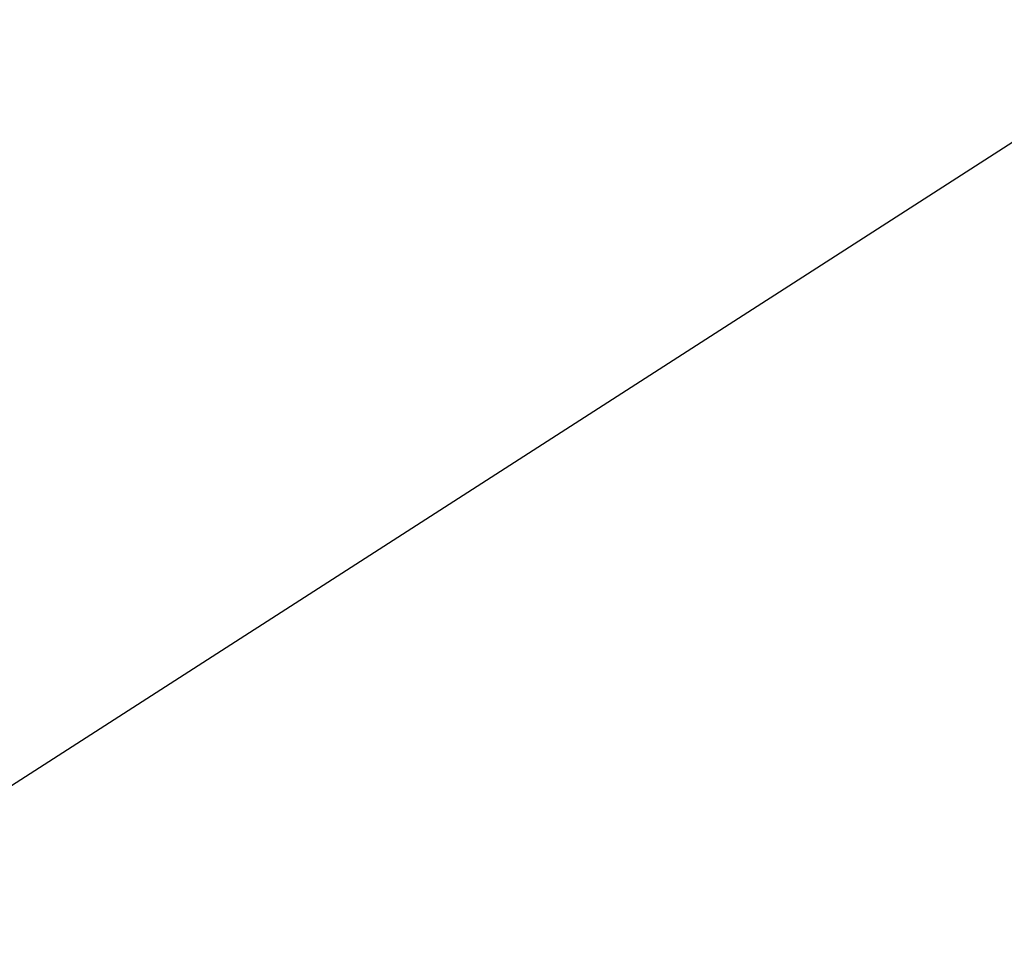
# Model space of a CAD drawing. Extents: x 0 to 363660, y 0 to 4201329.
# Tile 187 of 256: x 360273.892 to 360274.08, y 4200440.366 to 4200440.544. Entities that reach past the tile are written whole.
import ezdxf

# ---------------------------------------------------------------- set-up
doc = ezdxf.new("R2010")
doc.units = 0
doc.header["$LTSCALE"] = 0.5
doc.header["$MEASUREMENT"] = 0
doc.linetypes.add('CONTI', pattern=[0])
doc.layers.add('GORIZDEFAULT', color=32, linetype='CONTI')

# ---------------------------------------------------------------- blocks, each defined once
blk = doc.blocks.new('gergrgrre')
at = {"layer": 'GORIZDEFAULT', "color": 32}
blk.add_polyline3d([(360273.71463, 4200440.28463, 542.5), (360274.78, 4200440.97, 542.5), (360276.3, 4200441.95, 542.5), (360277.71, 4200442.86, 542.5), (360278.91, 4200443.64, 542.5), (360281.88, 4200445.83, 542.5), (360282.01, 4200445.98, 542.5), (360282.16, 4200446.19, 542.5), (360282.38, 4200446.48, 542.5), (360282.67, 4200446.92, 542.5), (360283.06, 4200447.53, 542.5), (360283.57, 4200448.36, 542.5), (360284.23, 4200449.45, 542.5), (360285.04, 4200450.83, 542.5), (360285.99, 4200452.45, 542.5), (360287.04, 4200454.27, 542.5), (360288.15, 4200456.24, 542.5), (360289.29, 4200458.3, 542.5), (360290.42, 4200460.4, 542.5), (360291.51, 4200462.49, 542.5), (360292.52, 4200464.52, 542.5), (360293.46, 4200466.48, 542.5), (360294.29, 4200468.34, 542.5), (360295.02, 4200470.1, 542.5)], dxfattribs=at)
blk.add_polyline3d([(360273.71463, 4200440.28463, 542.5), (360274.78, 4200440.97, 542.5), (360276.3, 4200441.95, 542.5), (360277.71, 4200442.86, 542.5), (360278.91, 4200443.64, 542.5), (360281.88, 4200445.83, 542.5), (360282.01, 4200445.98, 542.5), (360282.16, 4200446.19, 542.5), (360282.38, 4200446.48, 542.5), (360282.67, 4200446.92, 542.5), (360283.06, 4200447.53, 542.5), (360283.57, 4200448.36, 542.5), (360284.23, 4200449.45, 542.5), (360285.04, 4200450.83, 542.5), (360285.99, 4200452.45, 542.5), (360287.04, 4200454.27, 542.5), (360288.15, 4200456.24, 542.5), (360289.29, 4200458.3, 542.5), (360290.42, 4200460.4, 542.5), (360291.51, 4200462.49, 542.5), (360292.52, 4200464.52, 542.5), (360293.46, 4200466.48, 542.5), (360294.29, 4200468.34, 542.5), (360295.02, 4200470.1, 542.5)], dxfattribs=at)
blk.add_polyline3d([(360273.71463, 4200440.28463, 542.5), (360274.78, 4200440.97, 542.5), (360276.3, 4200441.95, 542.5), (360277.71, 4200442.86, 542.5), (360278.91, 4200443.64, 542.5), (360281.88, 4200445.83, 542.5), (360282.01, 4200445.98, 542.5), (360282.16, 4200446.19, 542.5), (360282.38, 4200446.48, 542.5), (360282.67, 4200446.92, 542.5), (360283.06, 4200447.53, 542.5), (360283.57, 4200448.36, 542.5), (360284.23, 4200449.45, 542.5), (360285.04, 4200450.83, 542.5), (360285.99, 4200452.45, 542.5), (360287.04, 4200454.27, 542.5), (360288.15, 4200456.24, 542.5), (360289.29, 4200458.3, 542.5), (360290.42, 4200460.4, 542.5), (360291.51, 4200462.49, 542.5), (360292.52, 4200464.52, 542.5), (360293.46, 4200466.48, 542.5), (360294.29, 4200468.34, 542.5), (360295.02, 4200470.1, 542.5)], dxfattribs=at)
blk.add_polyline3d([(360273.71463, 4200440.28463, 542.5), (360274.78, 4200440.97, 542.5), (360276.3, 4200441.95, 542.5), (360277.71, 4200442.86, 542.5), (360278.91, 4200443.64, 542.5), (360281.88, 4200445.83, 542.5), (360282.01, 4200445.98, 542.5), (360282.16, 4200446.19, 542.5), (360282.38, 4200446.48, 542.5), (360282.67, 4200446.92, 542.5), (360283.06, 4200447.53, 542.5), (360283.57, 4200448.36, 542.5), (360284.23, 4200449.45, 542.5), (360285.04, 4200450.83, 542.5), (360285.99, 4200452.45, 542.5), (360287.04, 4200454.27, 542.5), (360288.15, 4200456.24, 542.5), (360289.29, 4200458.3, 542.5), (360290.42, 4200460.4, 542.5), (360291.51, 4200462.49, 542.5), (360292.52, 4200464.52, 542.5), (360293.46, 4200466.48, 542.5), (360294.29, 4200468.34, 542.5), (360295.02, 4200470.1, 542.5)], dxfattribs=at)
blk.add_polyline3d([(360273.71463, 4200440.28463, 542.5), (360274.78, 4200440.97, 542.5), (360276.3, 4200441.95, 542.5), (360277.71, 4200442.86, 542.5), (360278.91, 4200443.64, 542.5), (360281.88, 4200445.83, 542.5), (360282.01, 4200445.98, 542.5), (360282.16, 4200446.19, 542.5), (360282.38, 4200446.48, 542.5), (360282.67, 4200446.92, 542.5), (360283.06, 4200447.53, 542.5), (360283.57, 4200448.36, 542.5), (360284.23, 4200449.45, 542.5), (360285.04, 4200450.83, 542.5), (360285.99, 4200452.45, 542.5), (360287.04, 4200454.27, 542.5), (360288.15, 4200456.24, 542.5), (360289.29, 4200458.3, 542.5), (360290.42, 4200460.4, 542.5), (360291.51, 4200462.49, 542.5), (360292.52, 4200464.52, 542.5), (360293.46, 4200466.48, 542.5), (360294.29, 4200468.34, 542.5), (360295.02, 4200470.1, 542.5)], dxfattribs=at)
blk.add_polyline3d([(360273.71463, 4200440.28463, 542.5), (360274.78, 4200440.97, 542.5), (360276.3, 4200441.95, 542.5), (360277.71, 4200442.86, 542.5), (360278.91, 4200443.64, 542.5), (360281.88, 4200445.83, 542.5), (360282.01, 4200445.98, 542.5), (360282.16, 4200446.19, 542.5), (360282.38, 4200446.48, 542.5), (360282.67, 4200446.92, 542.5), (360283.06, 4200447.53, 542.5), (360283.57, 4200448.36, 542.5), (360284.23, 4200449.45, 542.5), (360285.04, 4200450.83, 542.5), (360285.99, 4200452.45, 542.5), (360287.04, 4200454.27, 542.5), (360288.15, 4200456.24, 542.5), (360289.29, 4200458.3, 542.5), (360290.42, 4200460.4, 542.5), (360291.51, 4200462.49, 542.5), (360292.52, 4200464.52, 542.5), (360293.46, 4200466.48, 542.5), (360294.29, 4200468.34, 542.5), (360295.02, 4200470.1, 542.5)], dxfattribs=at)
blk.add_polyline3d([(360273.71463, 4200440.28463, 542.5), (360274.78, 4200440.97, 542.5), (360276.3, 4200441.95, 542.5), (360277.71, 4200442.86, 542.5), (360278.91, 4200443.64, 542.5), (360281.88, 4200445.83, 542.5), (360282.01, 4200445.98, 542.5), (360282.16, 4200446.19, 542.5), (360282.38, 4200446.48, 542.5), (360282.67, 4200446.92, 542.5), (360283.06, 4200447.53, 542.5), (360283.57, 4200448.36, 542.5), (360284.23, 4200449.45, 542.5), (360285.04, 4200450.83, 542.5), (360285.99, 4200452.45, 542.5), (360287.04, 4200454.27, 542.5), (360288.15, 4200456.24, 542.5), (360289.29, 4200458.3, 542.5), (360290.42, 4200460.4, 542.5), (360291.51, 4200462.49, 542.5), (360292.52, 4200464.52, 542.5), (360293.46, 4200466.48, 542.5), (360294.29, 4200468.34, 542.5), (360295.02, 4200470.1, 542.5)], dxfattribs=at)
blk.add_polyline3d([(360273.71463, 4200440.28463, 542.5), (360274.78, 4200440.97, 542.5), (360276.3, 4200441.95, 542.5), (360277.71, 4200442.86, 542.5), (360278.91, 4200443.64, 542.5), (360281.88, 4200445.83, 542.5), (360282.01, 4200445.98, 542.5), (360282.16, 4200446.19, 542.5), (360282.38, 4200446.48, 542.5), (360282.67, 4200446.92, 542.5), (360283.06, 4200447.53, 542.5), (360283.57, 4200448.36, 542.5), (360284.23, 4200449.45, 542.5), (360285.04, 4200450.83, 542.5), (360285.99, 4200452.45, 542.5), (360287.04, 4200454.27, 542.5), (360288.15, 4200456.24, 542.5), (360289.29, 4200458.3, 542.5), (360290.42, 4200460.4, 542.5), (360291.51, 4200462.49, 542.5), (360292.52, 4200464.52, 542.5), (360293.46, 4200466.48, 542.5), (360294.29, 4200468.34, 542.5), (360295.02, 4200470.1, 542.5)], dxfattribs=at)
blk.add_polyline3d([(360273.71463, 4200440.28463, 542.5), (360274.78, 4200440.97, 542.5), (360276.3, 4200441.95, 542.5), (360277.71, 4200442.86, 542.5), (360278.91, 4200443.64, 542.5), (360281.88, 4200445.83, 542.5), (360282.01, 4200445.98, 542.5), (360282.16, 4200446.19, 542.5), (360282.38, 4200446.48, 542.5), (360282.67, 4200446.92, 542.5), (360283.06, 4200447.53, 542.5), (360283.57, 4200448.36, 542.5), (360284.23, 4200449.45, 542.5), (360285.04, 4200450.83, 542.5), (360285.99, 4200452.45, 542.5), (360287.04, 4200454.27, 542.5), (360288.15, 4200456.24, 542.5), (360289.29, 4200458.3, 542.5), (360290.42, 4200460.4, 542.5), (360291.51, 4200462.49, 542.5), (360292.52, 4200464.52, 542.5), (360293.46, 4200466.48, 542.5), (360294.29, 4200468.34, 542.5), (360295.02, 4200470.1, 542.5)], dxfattribs=at)
blk.add_polyline3d([(360273.71463, 4200440.28463, 542.5), (360274.78, 4200440.97, 542.5), (360276.3, 4200441.95, 542.5), (360277.71, 4200442.86, 542.5), (360278.91, 4200443.64, 542.5), (360281.88, 4200445.83, 542.5), (360282.01, 4200445.98, 542.5), (360282.16, 4200446.19, 542.5), (360282.38, 4200446.48, 542.5), (360282.67, 4200446.92, 542.5), (360283.06, 4200447.53, 542.5), (360283.57, 4200448.36, 542.5), (360284.23, 4200449.45, 542.5), (360285.04, 4200450.83, 542.5), (360285.99, 4200452.45, 542.5), (360287.04, 4200454.27, 542.5), (360288.15, 4200456.24, 542.5), (360289.29, 4200458.3, 542.5), (360290.42, 4200460.4, 542.5), (360291.51, 4200462.49, 542.5), (360292.52, 4200464.52, 542.5), (360293.46, 4200466.48, 542.5), (360294.29, 4200468.34, 542.5), (360295.02, 4200470.1, 542.5)], dxfattribs=at)
blk.add_polyline3d([(360273.71463, 4200440.28463, 542.5), (360274.78, 4200440.97, 542.5), (360276.3, 4200441.95, 542.5), (360277.71, 4200442.86, 542.5), (360278.91, 4200443.64, 542.5), (360281.88, 4200445.83, 542.5), (360282.01, 4200445.98, 542.5), (360282.16, 4200446.19, 542.5), (360282.38, 4200446.48, 542.5), (360282.67, 4200446.92, 542.5), (360283.06, 4200447.53, 542.5), (360283.57, 4200448.36, 542.5), (360284.23, 4200449.45, 542.5), (360285.04, 4200450.83, 542.5), (360285.99, 4200452.45, 542.5), (360287.04, 4200454.27, 542.5), (360288.15, 4200456.24, 542.5), (360289.29, 4200458.3, 542.5), (360290.42, 4200460.4, 542.5), (360291.51, 4200462.49, 542.5), (360292.52, 4200464.52, 542.5), (360293.46, 4200466.48, 542.5), (360294.29, 4200468.34, 542.5), (360295.02, 4200470.1, 542.5)], dxfattribs=at)
blk.add_polyline3d([(360273.71463, 4200440.28463, 542.5), (360274.78, 4200440.97, 542.5), (360276.3, 4200441.95, 542.5), (360277.71, 4200442.86, 542.5), (360278.91, 4200443.64, 542.5), (360281.88, 4200445.83, 542.5), (360282.01, 4200445.98, 542.5), (360282.16, 4200446.19, 542.5), (360282.38, 4200446.48, 542.5), (360282.67, 4200446.92, 542.5), (360283.06, 4200447.53, 542.5), (360283.57, 4200448.36, 542.5), (360284.23, 4200449.45, 542.5), (360285.04, 4200450.83, 542.5), (360285.99, 4200452.45, 542.5), (360287.04, 4200454.27, 542.5), (360288.15, 4200456.24, 542.5), (360289.29, 4200458.3, 542.5), (360290.42, 4200460.4, 542.5), (360291.51, 4200462.49, 542.5), (360292.52, 4200464.52, 542.5), (360293.46, 4200466.48, 542.5), (360294.29, 4200468.34, 542.5), (360295.02, 4200470.1, 542.5)], dxfattribs=at)
blk.add_polyline3d([(360273.71463, 4200440.28463, 542.5), (360274.78, 4200440.97, 542.5), (360276.3, 4200441.95, 542.5), (360277.71, 4200442.86, 542.5), (360278.91, 4200443.64, 542.5), (360281.88, 4200445.83, 542.5), (360282.01, 4200445.98, 542.5), (360282.16, 4200446.19, 542.5), (360282.38, 4200446.48, 542.5), (360282.67, 4200446.92, 542.5), (360283.06, 4200447.53, 542.5), (360283.57, 4200448.36, 542.5), (360284.23, 4200449.45, 542.5), (360285.04, 4200450.83, 542.5), (360285.99, 4200452.45, 542.5), (360287.04, 4200454.27, 542.5), (360288.15, 4200456.24, 542.5), (360289.29, 4200458.3, 542.5), (360290.42, 4200460.4, 542.5), (360291.51, 4200462.49, 542.5), (360292.52, 4200464.52, 542.5), (360293.46, 4200466.48, 542.5), (360294.29, 4200468.34, 542.5), (360295.02, 4200470.1, 542.5)], dxfattribs=at)
blk.add_polyline3d([(360273.71463, 4200440.28463, 542.5), (360274.78, 4200440.97, 542.5), (360276.3, 4200441.95, 542.5), (360277.71, 4200442.86, 542.5), (360278.91, 4200443.64, 542.5), (360281.88, 4200445.83, 542.5), (360282.01, 4200445.98, 542.5), (360282.16, 4200446.19, 542.5), (360282.38, 4200446.48, 542.5), (360282.67, 4200446.92, 542.5), (360283.06, 4200447.53, 542.5), (360283.57, 4200448.36, 542.5), (360284.23, 4200449.45, 542.5), (360285.04, 4200450.83, 542.5), (360285.99, 4200452.45, 542.5), (360287.04, 4200454.27, 542.5), (360288.15, 4200456.24, 542.5), (360289.29, 4200458.3, 542.5), (360290.42, 4200460.4, 542.5), (360291.51, 4200462.49, 542.5), (360292.52, 4200464.52, 542.5), (360293.46, 4200466.48, 542.5), (360294.29, 4200468.34, 542.5), (360295.02, 4200470.1, 542.5)], dxfattribs=at)
blk.add_polyline3d([(360273.71463, 4200440.28463, 542.5), (360274.78, 4200440.97, 542.5), (360276.3, 4200441.95, 542.5), (360277.71, 4200442.86, 542.5), (360278.91, 4200443.64, 542.5), (360281.88, 4200445.83, 542.5), (360282.01, 4200445.98, 542.5), (360282.16, 4200446.19, 542.5), (360282.38, 4200446.48, 542.5), (360282.67, 4200446.92, 542.5), (360283.06, 4200447.53, 542.5), (360283.57, 4200448.36, 542.5), (360284.23, 4200449.45, 542.5), (360285.04, 4200450.83, 542.5), (360285.99, 4200452.45, 542.5), (360287.04, 4200454.27, 542.5), (360288.15, 4200456.24, 542.5), (360289.29, 4200458.3, 542.5), (360290.42, 4200460.4, 542.5), (360291.51, 4200462.49, 542.5), (360292.52, 4200464.52, 542.5), (360293.46, 4200466.48, 542.5), (360294.29, 4200468.34, 542.5), (360295.02, 4200470.1, 542.5)], dxfattribs=at)
blk.add_polyline3d([(360273.71463, 4200440.28463, 542.5), (360274.78, 4200440.97, 542.5), (360276.3, 4200441.95, 542.5), (360277.71, 4200442.86, 542.5), (360278.91, 4200443.64, 542.5), (360281.88, 4200445.83, 542.5), (360282.01, 4200445.98, 542.5), (360282.16, 4200446.19, 542.5), (360282.38, 4200446.48, 542.5), (360282.67, 4200446.92, 542.5), (360283.06, 4200447.53, 542.5), (360283.57, 4200448.36, 542.5), (360284.23, 4200449.45, 542.5), (360285.04, 4200450.83, 542.5), (360285.99, 4200452.45, 542.5), (360287.04, 4200454.27, 542.5), (360288.15, 4200456.24, 542.5), (360289.29, 4200458.3, 542.5), (360290.42, 4200460.4, 542.5), (360291.51, 4200462.49, 542.5), (360292.52, 4200464.52, 542.5), (360293.46, 4200466.48, 542.5), (360294.29, 4200468.34, 542.5), (360295.02, 4200470.1, 542.5)], dxfattribs=at)
blk.add_polyline3d([(360273.71463, 4200440.28463, 542.5), (360274.78, 4200440.97, 542.5), (360276.3, 4200441.95, 542.5), (360277.71, 4200442.86, 542.5), (360278.91, 4200443.64, 542.5), (360281.88, 4200445.83, 542.5), (360282.01, 4200445.98, 542.5), (360282.16, 4200446.19, 542.5), (360282.38, 4200446.48, 542.5), (360282.67, 4200446.92, 542.5), (360283.06, 4200447.53, 542.5), (360283.57, 4200448.36, 542.5), (360284.23, 4200449.45, 542.5), (360285.04, 4200450.83, 542.5), (360285.99, 4200452.45, 542.5), (360287.04, 4200454.27, 542.5), (360288.15, 4200456.24, 542.5), (360289.29, 4200458.3, 542.5), (360290.42, 4200460.4, 542.5), (360291.51, 4200462.49, 542.5), (360292.52, 4200464.52, 542.5), (360293.46, 4200466.48, 542.5), (360294.29, 4200468.34, 542.5), (360295.02, 4200470.1, 542.5)], dxfattribs=at)
blk.add_polyline3d([(360273.71463, 4200440.28463, 542.5), (360274.78, 4200440.97, 542.5), (360276.3, 4200441.95, 542.5), (360277.71, 4200442.86, 542.5), (360278.91, 4200443.64, 542.5), (360281.88, 4200445.83, 542.5), (360282.01, 4200445.98, 542.5), (360282.16, 4200446.19, 542.5), (360282.38, 4200446.48, 542.5), (360282.67, 4200446.92, 542.5), (360283.06, 4200447.53, 542.5), (360283.57, 4200448.36, 542.5), (360284.23, 4200449.45, 542.5), (360285.04, 4200450.83, 542.5), (360285.99, 4200452.45, 542.5), (360287.04, 4200454.27, 542.5), (360288.15, 4200456.24, 542.5), (360289.29, 4200458.3, 542.5), (360290.42, 4200460.4, 542.5), (360291.51, 4200462.49, 542.5), (360292.52, 4200464.52, 542.5), (360293.46, 4200466.48, 542.5), (360294.29, 4200468.34, 542.5), (360295.02, 4200470.1, 542.5)], dxfattribs=at)
blk.add_polyline3d([(360273.71463, 4200440.28463, 542.5), (360274.78, 4200440.97, 542.5), (360276.3, 4200441.95, 542.5), (360277.71, 4200442.86, 542.5), (360278.91, 4200443.64, 542.5), (360281.88, 4200445.83, 542.5), (360282.01, 4200445.98, 542.5), (360282.16, 4200446.19, 542.5), (360282.38, 4200446.48, 542.5), (360282.67, 4200446.92, 542.5), (360283.06, 4200447.53, 542.5), (360283.57, 4200448.36, 542.5), (360284.23, 4200449.45, 542.5), (360285.04, 4200450.83, 542.5), (360285.99, 4200452.45, 542.5), (360287.04, 4200454.27, 542.5), (360288.15, 4200456.24, 542.5), (360289.29, 4200458.3, 542.5), (360290.42, 4200460.4, 542.5), (360291.51, 4200462.49, 542.5), (360292.52, 4200464.52, 542.5), (360293.46, 4200466.48, 542.5), (360294.29, 4200468.34, 542.5), (360295.02, 4200470.1, 542.5)], dxfattribs=at)
blk.add_polyline3d([(360273.71463, 4200440.28463, 542.5), (360274.78, 4200440.97, 542.5), (360276.3, 4200441.95, 542.5), (360277.71, 4200442.86, 542.5), (360278.91, 4200443.64, 542.5), (360281.88, 4200445.83, 542.5), (360282.01, 4200445.98, 542.5), (360282.16, 4200446.19, 542.5), (360282.38, 4200446.48, 542.5), (360282.67, 4200446.92, 542.5), (360283.06, 4200447.53, 542.5), (360283.57, 4200448.36, 542.5), (360284.23, 4200449.45, 542.5), (360285.04, 4200450.83, 542.5), (360285.99, 4200452.45, 542.5), (360287.04, 4200454.27, 542.5), (360288.15, 4200456.24, 542.5), (360289.29, 4200458.3, 542.5), (360290.42, 4200460.4, 542.5), (360291.51, 4200462.49, 542.5), (360292.52, 4200464.52, 542.5), (360293.46, 4200466.48, 542.5), (360294.29, 4200468.34, 542.5), (360295.02, 4200470.1, 542.5)], dxfattribs=at)
blk.add_polyline3d([(360273.71463, 4200440.28463, 542.5), (360274.78, 4200440.97, 542.5), (360276.3, 4200441.95, 542.5), (360277.71, 4200442.86, 542.5), (360278.91, 4200443.64, 542.5), (360281.88, 4200445.83, 542.5), (360282.01, 4200445.98, 542.5), (360282.16, 4200446.19, 542.5), (360282.38, 4200446.48, 542.5), (360282.67, 4200446.92, 542.5), (360283.06, 4200447.53, 542.5), (360283.57, 4200448.36, 542.5), (360284.23, 4200449.45, 542.5), (360285.04, 4200450.83, 542.5), (360285.99, 4200452.45, 542.5), (360287.04, 4200454.27, 542.5), (360288.15, 4200456.24, 542.5), (360289.29, 4200458.3, 542.5), (360290.42, 4200460.4, 542.5), (360291.51, 4200462.49, 542.5), (360292.52, 4200464.52, 542.5), (360293.46, 4200466.48, 542.5), (360294.29, 4200468.34, 542.5), (360295.02, 4200470.1, 542.5)], dxfattribs=at)
blk.add_polyline3d([(360273.71463, 4200440.28463, 542.5), (360274.78, 4200440.97, 542.5), (360276.3, 4200441.95, 542.5), (360277.71, 4200442.86, 542.5), (360278.91, 4200443.64, 542.5), (360281.88, 4200445.83, 542.5), (360282.01, 4200445.98, 542.5), (360282.16, 4200446.19, 542.5), (360282.38, 4200446.48, 542.5), (360282.67, 4200446.92, 542.5), (360283.06, 4200447.53, 542.5), (360283.57, 4200448.36, 542.5), (360284.23, 4200449.45, 542.5), (360285.04, 4200450.83, 542.5), (360285.99, 4200452.45, 542.5), (360287.04, 4200454.27, 542.5), (360288.15, 4200456.24, 542.5), (360289.29, 4200458.3, 542.5), (360290.42, 4200460.4, 542.5), (360291.51, 4200462.49, 542.5), (360292.52, 4200464.52, 542.5), (360293.46, 4200466.48, 542.5), (360294.29, 4200468.34, 542.5), (360295.02, 4200470.1, 542.5)], dxfattribs=at)
blk.add_polyline3d([(360273.71463, 4200440.28463, 542.5), (360274.78, 4200440.97, 542.5), (360276.3, 4200441.95, 542.5), (360277.71, 4200442.86, 542.5), (360278.91, 4200443.64, 542.5), (360281.88, 4200445.83, 542.5), (360282.01, 4200445.98, 542.5), (360282.16, 4200446.19, 542.5), (360282.38, 4200446.48, 542.5), (360282.67, 4200446.92, 542.5), (360283.06, 4200447.53, 542.5), (360283.57, 4200448.36, 542.5), (360284.23, 4200449.45, 542.5), (360285.04, 4200450.83, 542.5), (360285.99, 4200452.45, 542.5), (360287.04, 4200454.27, 542.5), (360288.15, 4200456.24, 542.5), (360289.29, 4200458.3, 542.5), (360290.42, 4200460.4, 542.5), (360291.51, 4200462.49, 542.5), (360292.52, 4200464.52, 542.5), (360293.46, 4200466.48, 542.5), (360294.29, 4200468.34, 542.5), (360295.02, 4200470.1, 542.5)], dxfattribs=at)
blk.add_polyline3d([(360273.71463, 4200440.28463, 542.5), (360274.78, 4200440.97, 542.5), (360276.3, 4200441.95, 542.5), (360277.71, 4200442.86, 542.5), (360278.91, 4200443.64, 542.5), (360281.88, 4200445.83, 542.5), (360282.01, 4200445.98, 542.5), (360282.16, 4200446.19, 542.5), (360282.38, 4200446.48, 542.5), (360282.67, 4200446.92, 542.5), (360283.06, 4200447.53, 542.5), (360283.57, 4200448.36, 542.5), (360284.23, 4200449.45, 542.5), (360285.04, 4200450.83, 542.5), (360285.99, 4200452.45, 542.5), (360287.04, 4200454.27, 542.5), (360288.15, 4200456.24, 542.5), (360289.29, 4200458.3, 542.5), (360290.42, 4200460.4, 542.5), (360291.51, 4200462.49, 542.5), (360292.52, 4200464.52, 542.5), (360293.46, 4200466.48, 542.5), (360294.29, 4200468.34, 542.5), (360295.02, 4200470.1, 542.5)], dxfattribs=at)
blk.add_polyline3d([(360273.71463, 4200440.28463, 542.5), (360274.78, 4200440.97, 542.5), (360276.3, 4200441.95, 542.5), (360277.71, 4200442.86, 542.5), (360278.91, 4200443.64, 542.5), (360281.88, 4200445.83, 542.5), (360282.01, 4200445.98, 542.5), (360282.16, 4200446.19, 542.5), (360282.38, 4200446.48, 542.5), (360282.67, 4200446.92, 542.5), (360283.06, 4200447.53, 542.5), (360283.57, 4200448.36, 542.5), (360284.23, 4200449.45, 542.5), (360285.04, 4200450.83, 542.5), (360285.99, 4200452.45, 542.5), (360287.04, 4200454.27, 542.5), (360288.15, 4200456.24, 542.5), (360289.29, 4200458.3, 542.5), (360290.42, 4200460.4, 542.5), (360291.51, 4200462.49, 542.5), (360292.52, 4200464.52, 542.5), (360293.46, 4200466.48, 542.5), (360294.29, 4200468.34, 542.5), (360295.02, 4200470.1, 542.5)], dxfattribs=at)
blk.add_polyline3d([(360273.71463, 4200440.28463, 542.5), (360274.78, 4200440.97, 542.5), (360276.3, 4200441.95, 542.5), (360277.71, 4200442.86, 542.5), (360278.91, 4200443.64, 542.5), (360281.88, 4200445.83, 542.5), (360282.01, 4200445.98, 542.5), (360282.16, 4200446.19, 542.5), (360282.38, 4200446.48, 542.5), (360282.67, 4200446.92, 542.5), (360283.06, 4200447.53, 542.5), (360283.57, 4200448.36, 542.5), (360284.23, 4200449.45, 542.5), (360285.04, 4200450.83, 542.5), (360285.99, 4200452.45, 542.5), (360287.04, 4200454.27, 542.5), (360288.15, 4200456.24, 542.5), (360289.29, 4200458.3, 542.5), (360290.42, 4200460.4, 542.5), (360291.51, 4200462.49, 542.5), (360292.52, 4200464.52, 542.5), (360293.46, 4200466.48, 542.5), (360294.29, 4200468.34, 542.5), (360295.02, 4200470.1, 542.5)], dxfattribs=at)
blk.add_polyline3d([(360273.71463, 4200440.28463, 542.5), (360274.78, 4200440.97, 542.5), (360276.3, 4200441.95, 542.5), (360277.71, 4200442.86, 542.5), (360278.91, 4200443.64, 542.5), (360281.88, 4200445.83, 542.5), (360282.01, 4200445.98, 542.5), (360282.16, 4200446.19, 542.5), (360282.38, 4200446.48, 542.5), (360282.67, 4200446.92, 542.5), (360283.06, 4200447.53, 542.5), (360283.57, 4200448.36, 542.5), (360284.23, 4200449.45, 542.5), (360285.04, 4200450.83, 542.5), (360285.99, 4200452.45, 542.5), (360287.04, 4200454.27, 542.5), (360288.15, 4200456.24, 542.5), (360289.29, 4200458.3, 542.5), (360290.42, 4200460.4, 542.5), (360291.51, 4200462.49, 542.5), (360292.52, 4200464.52, 542.5), (360293.46, 4200466.48, 542.5), (360294.29, 4200468.34, 542.5), (360295.02, 4200470.1, 542.5)], dxfattribs=at)
blk.add_polyline3d([(360273.71463, 4200440.28463, 542.5), (360274.78, 4200440.97, 542.5), (360276.3, 4200441.95, 542.5), (360277.71, 4200442.86, 542.5), (360278.91, 4200443.64, 542.5), (360281.88, 4200445.83, 542.5), (360282.01, 4200445.98, 542.5), (360282.16, 4200446.19, 542.5), (360282.38, 4200446.48, 542.5), (360282.67, 4200446.92, 542.5), (360283.06, 4200447.53, 542.5), (360283.57, 4200448.36, 542.5), (360284.23, 4200449.45, 542.5), (360285.04, 4200450.83, 542.5), (360285.99, 4200452.45, 542.5), (360287.04, 4200454.27, 542.5), (360288.15, 4200456.24, 542.5), (360289.29, 4200458.3, 542.5), (360290.42, 4200460.4, 542.5), (360291.51, 4200462.49, 542.5), (360292.52, 4200464.52, 542.5), (360293.46, 4200466.48, 542.5), (360294.29, 4200468.34, 542.5), (360295.02, 4200470.1, 542.5)], dxfattribs=at)
blk.add_polyline3d([(360273.71463, 4200440.28463, 542.5), (360274.78, 4200440.97, 542.5), (360276.3, 4200441.95, 542.5), (360277.71, 4200442.86, 542.5), (360278.91, 4200443.64, 542.5), (360281.88, 4200445.83, 542.5), (360282.01, 4200445.98, 542.5), (360282.16, 4200446.19, 542.5), (360282.38, 4200446.48, 542.5), (360282.67, 4200446.92, 542.5), (360283.06, 4200447.53, 542.5), (360283.57, 4200448.36, 542.5), (360284.23, 4200449.45, 542.5), (360285.04, 4200450.83, 542.5), (360285.99, 4200452.45, 542.5), (360287.04, 4200454.27, 542.5), (360288.15, 4200456.24, 542.5), (360289.29, 4200458.3, 542.5), (360290.42, 4200460.4, 542.5), (360291.51, 4200462.49, 542.5), (360292.52, 4200464.52, 542.5), (360293.46, 4200466.48, 542.5), (360294.29, 4200468.34, 542.5), (360295.02, 4200470.1, 542.5)], dxfattribs=at)
blk.add_polyline3d([(360273.71463, 4200440.28463, 542.5), (360274.78, 4200440.97, 542.5), (360276.3, 4200441.95, 542.5), (360277.71, 4200442.86, 542.5), (360278.91, 4200443.64, 542.5), (360281.88, 4200445.83, 542.5), (360282.01, 4200445.98, 542.5), (360282.16, 4200446.19, 542.5), (360282.38, 4200446.48, 542.5), (360282.67, 4200446.92, 542.5), (360283.06, 4200447.53, 542.5), (360283.57, 4200448.36, 542.5), (360284.23, 4200449.45, 542.5), (360285.04, 4200450.83, 542.5), (360285.99, 4200452.45, 542.5), (360287.04, 4200454.27, 542.5), (360288.15, 4200456.24, 542.5), (360289.29, 4200458.3, 542.5), (360290.42, 4200460.4, 542.5), (360291.51, 4200462.49, 542.5), (360292.52, 4200464.52, 542.5), (360293.46, 4200466.48, 542.5), (360294.29, 4200468.34, 542.5), (360295.02, 4200470.1, 542.5)], dxfattribs=at)
blk.add_polyline3d([(360273.71463, 4200440.28463, 542.5), (360274.78, 4200440.97, 542.5), (360276.3, 4200441.95, 542.5), (360277.71, 4200442.86, 542.5), (360278.91, 4200443.64, 542.5), (360281.88, 4200445.83, 542.5), (360282.01, 4200445.98, 542.5), (360282.16, 4200446.19, 542.5), (360282.38, 4200446.48, 542.5), (360282.67, 4200446.92, 542.5), (360283.06, 4200447.53, 542.5), (360283.57, 4200448.36, 542.5), (360284.23, 4200449.45, 542.5), (360285.04, 4200450.83, 542.5), (360285.99, 4200452.45, 542.5), (360287.04, 4200454.27, 542.5), (360288.15, 4200456.24, 542.5), (360289.29, 4200458.3, 542.5), (360290.42, 4200460.4, 542.5), (360291.51, 4200462.49, 542.5), (360292.52, 4200464.52, 542.5), (360293.46, 4200466.48, 542.5), (360294.29, 4200468.34, 542.5), (360295.02, 4200470.1, 542.5)], dxfattribs=at)
blk.add_polyline3d([(360273.71463, 4200440.28463, 542.5), (360274.78, 4200440.97, 542.5), (360276.3, 4200441.95, 542.5), (360277.71, 4200442.86, 542.5), (360278.91, 4200443.64, 542.5), (360281.88, 4200445.83, 542.5), (360282.01, 4200445.98, 542.5), (360282.16, 4200446.19, 542.5), (360282.38, 4200446.48, 542.5), (360282.67, 4200446.92, 542.5), (360283.06, 4200447.53, 542.5), (360283.57, 4200448.36, 542.5), (360284.23, 4200449.45, 542.5), (360285.04, 4200450.83, 542.5), (360285.99, 4200452.45, 542.5), (360287.04, 4200454.27, 542.5), (360288.15, 4200456.24, 542.5), (360289.29, 4200458.3, 542.5), (360290.42, 4200460.4, 542.5), (360291.51, 4200462.49, 542.5), (360292.52, 4200464.52, 542.5), (360293.46, 4200466.48, 542.5), (360294.29, 4200468.34, 542.5), (360295.02, 4200470.1, 542.5)], dxfattribs=at)
blk.add_polyline3d([(360273.71463, 4200440.28463, 542.5), (360274.78, 4200440.97, 542.5), (360276.3, 4200441.95, 542.5), (360277.71, 4200442.86, 542.5), (360278.91, 4200443.64, 542.5), (360281.88, 4200445.83, 542.5), (360282.01, 4200445.98, 542.5), (360282.16, 4200446.19, 542.5), (360282.38, 4200446.48, 542.5), (360282.67, 4200446.92, 542.5), (360283.06, 4200447.53, 542.5), (360283.57, 4200448.36, 542.5), (360284.23, 4200449.45, 542.5), (360285.04, 4200450.83, 542.5), (360285.99, 4200452.45, 542.5), (360287.04, 4200454.27, 542.5), (360288.15, 4200456.24, 542.5), (360289.29, 4200458.3, 542.5), (360290.42, 4200460.4, 542.5), (360291.51, 4200462.49, 542.5), (360292.52, 4200464.52, 542.5), (360293.46, 4200466.48, 542.5), (360294.29, 4200468.34, 542.5), (360295.02, 4200470.1, 542.5)], dxfattribs=at)
blk.add_polyline3d([(360273.71463, 4200440.28463, 542.5), (360274.78, 4200440.97, 542.5), (360276.3, 4200441.95, 542.5), (360277.71, 4200442.86, 542.5), (360278.91, 4200443.64, 542.5), (360281.88, 4200445.83, 542.5), (360282.01, 4200445.98, 542.5), (360282.16, 4200446.19, 542.5), (360282.38, 4200446.48, 542.5), (360282.67, 4200446.92, 542.5), (360283.06, 4200447.53, 542.5), (360283.57, 4200448.36, 542.5), (360284.23, 4200449.45, 542.5), (360285.04, 4200450.83, 542.5), (360285.99, 4200452.45, 542.5), (360287.04, 4200454.27, 542.5), (360288.15, 4200456.24, 542.5), (360289.29, 4200458.3, 542.5), (360290.42, 4200460.4, 542.5), (360291.51, 4200462.49, 542.5), (360292.52, 4200464.52, 542.5), (360293.46, 4200466.48, 542.5), (360294.29, 4200468.34, 542.5), (360295.02, 4200470.1, 542.5)], dxfattribs=at)
blk.add_polyline3d([(360273.71463, 4200440.28463, 542.5), (360274.78, 4200440.97, 542.5), (360276.3, 4200441.95, 542.5), (360277.71, 4200442.86, 542.5), (360278.91, 4200443.64, 542.5), (360281.88, 4200445.83, 542.5), (360282.01, 4200445.98, 542.5), (360282.16, 4200446.19, 542.5), (360282.38, 4200446.48, 542.5), (360282.67, 4200446.92, 542.5), (360283.06, 4200447.53, 542.5), (360283.57, 4200448.36, 542.5), (360284.23, 4200449.45, 542.5), (360285.04, 4200450.83, 542.5), (360285.99, 4200452.45, 542.5), (360287.04, 4200454.27, 542.5), (360288.15, 4200456.24, 542.5), (360289.29, 4200458.3, 542.5), (360290.42, 4200460.4, 542.5), (360291.51, 4200462.49, 542.5), (360292.52, 4200464.52, 542.5), (360293.46, 4200466.48, 542.5), (360294.29, 4200468.34, 542.5), (360295.02, 4200470.1, 542.5)], dxfattribs=at)
blk.add_polyline3d([(360273.71463, 4200440.28463, 542.5), (360274.78, 4200440.97, 542.5), (360276.3, 4200441.95, 542.5), (360277.71, 4200442.86, 542.5), (360278.91, 4200443.64, 542.5), (360281.88, 4200445.83, 542.5), (360282.01, 4200445.98, 542.5), (360282.16, 4200446.19, 542.5), (360282.38, 4200446.48, 542.5), (360282.67, 4200446.92, 542.5), (360283.06, 4200447.53, 542.5), (360283.57, 4200448.36, 542.5), (360284.23, 4200449.45, 542.5), (360285.04, 4200450.83, 542.5), (360285.99, 4200452.45, 542.5), (360287.04, 4200454.27, 542.5), (360288.15, 4200456.24, 542.5), (360289.29, 4200458.3, 542.5), (360290.42, 4200460.4, 542.5), (360291.51, 4200462.49, 542.5), (360292.52, 4200464.52, 542.5), (360293.46, 4200466.48, 542.5), (360294.29, 4200468.34, 542.5), (360295.02, 4200470.1, 542.5)], dxfattribs=at)
blk.add_polyline3d([(360273.71463, 4200440.28463, 542.5), (360274.78, 4200440.97, 542.5), (360276.3, 4200441.95, 542.5), (360277.71, 4200442.86, 542.5), (360278.91, 4200443.64, 542.5), (360281.88, 4200445.83, 542.5), (360282.01, 4200445.98, 542.5), (360282.16, 4200446.19, 542.5), (360282.38, 4200446.48, 542.5), (360282.67, 4200446.92, 542.5), (360283.06, 4200447.53, 542.5), (360283.57, 4200448.36, 542.5), (360284.23, 4200449.45, 542.5), (360285.04, 4200450.83, 542.5), (360285.99, 4200452.45, 542.5), (360287.04, 4200454.27, 542.5), (360288.15, 4200456.24, 542.5), (360289.29, 4200458.3, 542.5), (360290.42, 4200460.4, 542.5), (360291.51, 4200462.49, 542.5), (360292.52, 4200464.52, 542.5), (360293.46, 4200466.48, 542.5), (360294.29, 4200468.34, 542.5), (360295.02, 4200470.1, 542.5)], dxfattribs=at)
blk.add_polyline3d([(360273.71463, 4200440.28463, 542.5), (360274.78, 4200440.97, 542.5), (360276.3, 4200441.95, 542.5), (360277.71, 4200442.86, 542.5), (360278.91, 4200443.64, 542.5), (360281.88, 4200445.83, 542.5), (360282.01, 4200445.98, 542.5), (360282.16, 4200446.19, 542.5), (360282.38, 4200446.48, 542.5), (360282.67, 4200446.92, 542.5), (360283.06, 4200447.53, 542.5), (360283.57, 4200448.36, 542.5), (360284.23, 4200449.45, 542.5), (360285.04, 4200450.83, 542.5), (360285.99, 4200452.45, 542.5), (360287.04, 4200454.27, 542.5), (360288.15, 4200456.24, 542.5), (360289.29, 4200458.3, 542.5), (360290.42, 4200460.4, 542.5), (360291.51, 4200462.49, 542.5), (360292.52, 4200464.52, 542.5), (360293.46, 4200466.48, 542.5), (360294.29, 4200468.34, 542.5), (360295.02, 4200470.1, 542.5)], dxfattribs=at)
blk.add_polyline3d([(360273.71463, 4200440.28463, 542.5), (360274.78, 4200440.97, 542.5), (360276.3, 4200441.95, 542.5), (360277.71, 4200442.86, 542.5), (360278.91, 4200443.64, 542.5), (360281.88, 4200445.83, 542.5), (360282.01, 4200445.98, 542.5), (360282.16, 4200446.19, 542.5), (360282.38, 4200446.48, 542.5), (360282.67, 4200446.92, 542.5), (360283.06, 4200447.53, 542.5), (360283.57, 4200448.36, 542.5), (360284.23, 4200449.45, 542.5), (360285.04, 4200450.83, 542.5), (360285.99, 4200452.45, 542.5), (360287.04, 4200454.27, 542.5), (360288.15, 4200456.24, 542.5), (360289.29, 4200458.3, 542.5), (360290.42, 4200460.4, 542.5), (360291.51, 4200462.49, 542.5), (360292.52, 4200464.52, 542.5), (360293.46, 4200466.48, 542.5), (360294.29, 4200468.34, 542.5), (360295.02, 4200470.1, 542.5)], dxfattribs=at)
blk.add_polyline3d([(360273.71463, 4200440.28463, 542.5), (360274.78, 4200440.97, 542.5), (360276.3, 4200441.95, 542.5), (360277.71, 4200442.86, 542.5), (360278.91, 4200443.64, 542.5), (360281.88, 4200445.83, 542.5), (360282.01, 4200445.98, 542.5), (360282.16, 4200446.19, 542.5), (360282.38, 4200446.48, 542.5), (360282.67, 4200446.92, 542.5), (360283.06, 4200447.53, 542.5), (360283.57, 4200448.36, 542.5), (360284.23, 4200449.45, 542.5), (360285.04, 4200450.83, 542.5), (360285.99, 4200452.45, 542.5), (360287.04, 4200454.27, 542.5), (360288.15, 4200456.24, 542.5), (360289.29, 4200458.3, 542.5), (360290.42, 4200460.4, 542.5), (360291.51, 4200462.49, 542.5), (360292.52, 4200464.52, 542.5), (360293.46, 4200466.48, 542.5), (360294.29, 4200468.34, 542.5), (360295.02, 4200470.1, 542.5)], dxfattribs=at)
blk.add_polyline3d([(360273.71463, 4200440.28463, 542.5), (360274.78, 4200440.97, 542.5), (360276.3, 4200441.95, 542.5), (360277.71, 4200442.86, 542.5), (360278.91, 4200443.64, 542.5), (360281.88, 4200445.83, 542.5), (360282.01, 4200445.98, 542.5), (360282.16, 4200446.19, 542.5), (360282.38, 4200446.48, 542.5), (360282.67, 4200446.92, 542.5), (360283.06, 4200447.53, 542.5), (360283.57, 4200448.36, 542.5), (360284.23, 4200449.45, 542.5), (360285.04, 4200450.83, 542.5), (360285.99, 4200452.45, 542.5), (360287.04, 4200454.27, 542.5), (360288.15, 4200456.24, 542.5), (360289.29, 4200458.3, 542.5), (360290.42, 4200460.4, 542.5), (360291.51, 4200462.49, 542.5), (360292.52, 4200464.52, 542.5), (360293.46, 4200466.48, 542.5), (360294.29, 4200468.34, 542.5), (360295.02, 4200470.1, 542.5)], dxfattribs=at)
blk.add_polyline3d([(360273.71463, 4200440.28463, 542.5), (360274.78, 4200440.97, 542.5), (360276.3, 4200441.95, 542.5), (360277.71, 4200442.86, 542.5), (360278.91, 4200443.64, 542.5), (360281.88, 4200445.83, 542.5), (360282.01, 4200445.98, 542.5), (360282.16, 4200446.19, 542.5), (360282.38, 4200446.48, 542.5), (360282.67, 4200446.92, 542.5), (360283.06, 4200447.53, 542.5), (360283.57, 4200448.36, 542.5), (360284.23, 4200449.45, 542.5), (360285.04, 4200450.83, 542.5), (360285.99, 4200452.45, 542.5), (360287.04, 4200454.27, 542.5), (360288.15, 4200456.24, 542.5), (360289.29, 4200458.3, 542.5), (360290.42, 4200460.4, 542.5), (360291.51, 4200462.49, 542.5), (360292.52, 4200464.52, 542.5), (360293.46, 4200466.48, 542.5), (360294.29, 4200468.34, 542.5), (360295.02, 4200470.1, 542.5)], dxfattribs=at)
blk.add_polyline3d([(360273.71463, 4200440.28463, 542.5), (360274.78, 4200440.97, 542.5), (360276.3, 4200441.95, 542.5), (360277.71, 4200442.86, 542.5), (360278.91, 4200443.64, 542.5), (360281.88, 4200445.83, 542.5), (360282.01, 4200445.98, 542.5), (360282.16, 4200446.19, 542.5), (360282.38, 4200446.48, 542.5), (360282.67, 4200446.92, 542.5), (360283.06, 4200447.53, 542.5), (360283.57, 4200448.36, 542.5), (360284.23, 4200449.45, 542.5), (360285.04, 4200450.83, 542.5), (360285.99, 4200452.45, 542.5), (360287.04, 4200454.27, 542.5), (360288.15, 4200456.24, 542.5), (360289.29, 4200458.3, 542.5), (360290.42, 4200460.4, 542.5), (360291.51, 4200462.49, 542.5), (360292.52, 4200464.52, 542.5), (360293.46, 4200466.48, 542.5), (360294.29, 4200468.34, 542.5), (360295.02, 4200470.1, 542.5)], dxfattribs=at)
blk.add_polyline3d([(360273.71463, 4200440.28463, 542.5), (360274.78, 4200440.97, 542.5), (360276.3, 4200441.95, 542.5), (360277.71, 4200442.86, 542.5), (360278.91, 4200443.64, 542.5), (360281.88, 4200445.83, 542.5), (360282.01, 4200445.98, 542.5), (360282.16, 4200446.19, 542.5), (360282.38, 4200446.48, 542.5), (360282.67, 4200446.92, 542.5), (360283.06, 4200447.53, 542.5), (360283.57, 4200448.36, 542.5), (360284.23, 4200449.45, 542.5), (360285.04, 4200450.83, 542.5), (360285.99, 4200452.45, 542.5), (360287.04, 4200454.27, 542.5), (360288.15, 4200456.24, 542.5), (360289.29, 4200458.3, 542.5), (360290.42, 4200460.4, 542.5), (360291.51, 4200462.49, 542.5), (360292.52, 4200464.52, 542.5), (360293.46, 4200466.48, 542.5), (360294.29, 4200468.34, 542.5), (360295.02, 4200470.1, 542.5)], dxfattribs=at)
blk.add_polyline3d([(360273.71463, 4200440.28463, 542.5), (360274.78, 4200440.97, 542.5), (360276.3, 4200441.95, 542.5), (360277.71, 4200442.86, 542.5), (360278.91, 4200443.64, 542.5), (360281.88, 4200445.83, 542.5), (360282.01, 4200445.98, 542.5), (360282.16, 4200446.19, 542.5), (360282.38, 4200446.48, 542.5), (360282.67, 4200446.92, 542.5), (360283.06, 4200447.53, 542.5), (360283.57, 4200448.36, 542.5), (360284.23, 4200449.45, 542.5), (360285.04, 4200450.83, 542.5), (360285.99, 4200452.45, 542.5), (360287.04, 4200454.27, 542.5), (360288.15, 4200456.24, 542.5), (360289.29, 4200458.3, 542.5), (360290.42, 4200460.4, 542.5), (360291.51, 4200462.49, 542.5), (360292.52, 4200464.52, 542.5), (360293.46, 4200466.48, 542.5), (360294.29, 4200468.34, 542.5), (360295.02, 4200470.1, 542.5)], dxfattribs=at)
blk.add_polyline3d([(360273.71463, 4200440.28463, 542.5), (360274.78, 4200440.97, 542.5), (360276.3, 4200441.95, 542.5), (360277.71, 4200442.86, 542.5), (360278.91, 4200443.64, 542.5), (360281.88, 4200445.83, 542.5), (360282.01, 4200445.98, 542.5), (360282.16, 4200446.19, 542.5), (360282.38, 4200446.48, 542.5), (360282.67, 4200446.92, 542.5), (360283.06, 4200447.53, 542.5), (360283.57, 4200448.36, 542.5), (360284.23, 4200449.45, 542.5), (360285.04, 4200450.83, 542.5), (360285.99, 4200452.45, 542.5), (360287.04, 4200454.27, 542.5), (360288.15, 4200456.24, 542.5), (360289.29, 4200458.3, 542.5), (360290.42, 4200460.4, 542.5), (360291.51, 4200462.49, 542.5), (360292.52, 4200464.52, 542.5), (360293.46, 4200466.48, 542.5), (360294.29, 4200468.34, 542.5), (360295.02, 4200470.1, 542.5)], dxfattribs=at)
blk.add_polyline3d([(360273.71463, 4200440.28463, 542.5), (360274.78, 4200440.97, 542.5), (360276.3, 4200441.95, 542.5), (360277.71, 4200442.86, 542.5), (360278.91, 4200443.64, 542.5), (360281.88, 4200445.83, 542.5), (360282.01, 4200445.98, 542.5), (360282.16, 4200446.19, 542.5), (360282.38, 4200446.48, 542.5), (360282.67, 4200446.92, 542.5), (360283.06, 4200447.53, 542.5), (360283.57, 4200448.36, 542.5), (360284.23, 4200449.45, 542.5), (360285.04, 4200450.83, 542.5), (360285.99, 4200452.45, 542.5), (360287.04, 4200454.27, 542.5), (360288.15, 4200456.24, 542.5), (360289.29, 4200458.3, 542.5), (360290.42, 4200460.4, 542.5), (360291.51, 4200462.49, 542.5), (360292.52, 4200464.52, 542.5), (360293.46, 4200466.48, 542.5), (360294.29, 4200468.34, 542.5), (360295.02, 4200470.1, 542.5)], dxfattribs=at)
blk.add_polyline3d([(360273.71463, 4200440.28463, 542.5), (360274.78, 4200440.97, 542.5), (360276.3, 4200441.95, 542.5), (360277.71, 4200442.86, 542.5), (360278.91, 4200443.64, 542.5), (360281.88, 4200445.83, 542.5), (360282.01, 4200445.98, 542.5), (360282.16, 4200446.19, 542.5), (360282.38, 4200446.48, 542.5), (360282.67, 4200446.92, 542.5), (360283.06, 4200447.53, 542.5), (360283.57, 4200448.36, 542.5), (360284.23, 4200449.45, 542.5), (360285.04, 4200450.83, 542.5), (360285.99, 4200452.45, 542.5), (360287.04, 4200454.27, 542.5), (360288.15, 4200456.24, 542.5), (360289.29, 4200458.3, 542.5), (360290.42, 4200460.4, 542.5), (360291.51, 4200462.49, 542.5), (360292.52, 4200464.52, 542.5), (360293.46, 4200466.48, 542.5), (360294.29, 4200468.34, 542.5), (360295.02, 4200470.1, 542.5)], dxfattribs=at)
blk.add_polyline3d([(360273.71463, 4200440.28463, 542.5), (360274.78, 4200440.97, 542.5), (360276.3, 4200441.95, 542.5), (360277.71, 4200442.86, 542.5), (360278.91, 4200443.64, 542.5), (360281.88, 4200445.83, 542.5), (360282.01, 4200445.98, 542.5), (360282.16, 4200446.19, 542.5), (360282.38, 4200446.48, 542.5), (360282.67, 4200446.92, 542.5), (360283.06, 4200447.53, 542.5), (360283.57, 4200448.36, 542.5), (360284.23, 4200449.45, 542.5), (360285.04, 4200450.83, 542.5), (360285.99, 4200452.45, 542.5), (360287.04, 4200454.27, 542.5), (360288.15, 4200456.24, 542.5), (360289.29, 4200458.3, 542.5), (360290.42, 4200460.4, 542.5), (360291.51, 4200462.49, 542.5), (360292.52, 4200464.52, 542.5), (360293.46, 4200466.48, 542.5), (360294.29, 4200468.34, 542.5), (360295.02, 4200470.1, 542.5)], dxfattribs=at)
blk.add_polyline3d([(360273.71463, 4200440.28463, 542.5), (360274.78, 4200440.97, 542.5), (360276.3, 4200441.95, 542.5), (360277.71, 4200442.86, 542.5), (360278.91, 4200443.64, 542.5), (360281.88, 4200445.83, 542.5), (360282.01, 4200445.98, 542.5), (360282.16, 4200446.19, 542.5), (360282.38, 4200446.48, 542.5), (360282.67, 4200446.92, 542.5), (360283.06, 4200447.53, 542.5), (360283.57, 4200448.36, 542.5), (360284.23, 4200449.45, 542.5), (360285.04, 4200450.83, 542.5), (360285.99, 4200452.45, 542.5), (360287.04, 4200454.27, 542.5), (360288.15, 4200456.24, 542.5), (360289.29, 4200458.3, 542.5), (360290.42, 4200460.4, 542.5), (360291.51, 4200462.49, 542.5), (360292.52, 4200464.52, 542.5), (360293.46, 4200466.48, 542.5), (360294.29, 4200468.34, 542.5), (360295.02, 4200470.1, 542.5)], dxfattribs=at)
blk.add_polyline3d([(360273.71463, 4200440.28463, 542.5), (360274.78, 4200440.97, 542.5), (360276.3, 4200441.95, 542.5), (360277.71, 4200442.86, 542.5), (360278.91, 4200443.64, 542.5), (360281.88, 4200445.83, 542.5), (360282.01, 4200445.98, 542.5), (360282.16, 4200446.19, 542.5), (360282.38, 4200446.48, 542.5), (360282.67, 4200446.92, 542.5), (360283.06, 4200447.53, 542.5), (360283.57, 4200448.36, 542.5), (360284.23, 4200449.45, 542.5), (360285.04, 4200450.83, 542.5), (360285.99, 4200452.45, 542.5), (360287.04, 4200454.27, 542.5), (360288.15, 4200456.24, 542.5), (360289.29, 4200458.3, 542.5), (360290.42, 4200460.4, 542.5), (360291.51, 4200462.49, 542.5), (360292.52, 4200464.52, 542.5), (360293.46, 4200466.48, 542.5), (360294.29, 4200468.34, 542.5), (360295.02, 4200470.1, 542.5)], dxfattribs=at)
blk.add_polyline3d([(360273.71463, 4200440.28463, 542.5), (360274.78, 4200440.97, 542.5), (360276.3, 4200441.95, 542.5), (360277.71, 4200442.86, 542.5), (360278.91, 4200443.64, 542.5), (360281.88, 4200445.83, 542.5), (360282.01, 4200445.98, 542.5), (360282.16, 4200446.19, 542.5), (360282.38, 4200446.48, 542.5), (360282.67, 4200446.92, 542.5), (360283.06, 4200447.53, 542.5), (360283.57, 4200448.36, 542.5), (360284.23, 4200449.45, 542.5), (360285.04, 4200450.83, 542.5), (360285.99, 4200452.45, 542.5), (360287.04, 4200454.27, 542.5), (360288.15, 4200456.24, 542.5), (360289.29, 4200458.3, 542.5), (360290.42, 4200460.4, 542.5), (360291.51, 4200462.49, 542.5), (360292.52, 4200464.52, 542.5), (360293.46, 4200466.48, 542.5), (360294.29, 4200468.34, 542.5), (360295.02, 4200470.1, 542.5)], dxfattribs=at)
blk.add_polyline3d([(360273.71463, 4200440.28463, 542.5), (360274.78, 4200440.97, 542.5), (360276.3, 4200441.95, 542.5), (360277.71, 4200442.86, 542.5), (360278.91, 4200443.64, 542.5), (360281.88, 4200445.83, 542.5), (360282.01, 4200445.98, 542.5), (360282.16, 4200446.19, 542.5), (360282.38, 4200446.48, 542.5), (360282.67, 4200446.92, 542.5), (360283.06, 4200447.53, 542.5), (360283.57, 4200448.36, 542.5), (360284.23, 4200449.45, 542.5), (360285.04, 4200450.83, 542.5), (360285.99, 4200452.45, 542.5), (360287.04, 4200454.27, 542.5), (360288.15, 4200456.24, 542.5), (360289.29, 4200458.3, 542.5), (360290.42, 4200460.4, 542.5), (360291.51, 4200462.49, 542.5), (360292.52, 4200464.52, 542.5), (360293.46, 4200466.48, 542.5), (360294.29, 4200468.34, 542.5), (360295.02, 4200470.1, 542.5)], dxfattribs=at)
blk.add_polyline3d([(360273.71463, 4200440.28463, 542.5), (360274.78, 4200440.97, 542.5), (360276.3, 4200441.95, 542.5), (360277.71, 4200442.86, 542.5), (360278.91, 4200443.64, 542.5), (360281.88, 4200445.83, 542.5), (360282.01, 4200445.98, 542.5), (360282.16, 4200446.19, 542.5), (360282.38, 4200446.48, 542.5), (360282.67, 4200446.92, 542.5), (360283.06, 4200447.53, 542.5), (360283.57, 4200448.36, 542.5), (360284.23, 4200449.45, 542.5), (360285.04, 4200450.83, 542.5), (360285.99, 4200452.45, 542.5), (360287.04, 4200454.27, 542.5), (360288.15, 4200456.24, 542.5), (360289.29, 4200458.3, 542.5), (360290.42, 4200460.4, 542.5), (360291.51, 4200462.49, 542.5), (360292.52, 4200464.52, 542.5), (360293.46, 4200466.48, 542.5), (360294.29, 4200468.34, 542.5), (360295.02, 4200470.1, 542.5)], dxfattribs=at)
blk.add_polyline3d([(360273.71463, 4200440.28463, 542.5), (360274.78, 4200440.97, 542.5), (360276.3, 4200441.95, 542.5), (360277.71, 4200442.86, 542.5), (360278.91, 4200443.64, 542.5), (360281.88, 4200445.83, 542.5), (360282.01, 4200445.98, 542.5), (360282.16, 4200446.19, 542.5), (360282.38, 4200446.48, 542.5), (360282.67, 4200446.92, 542.5), (360283.06, 4200447.53, 542.5), (360283.57, 4200448.36, 542.5), (360284.23, 4200449.45, 542.5), (360285.04, 4200450.83, 542.5), (360285.99, 4200452.45, 542.5), (360287.04, 4200454.27, 542.5), (360288.15, 4200456.24, 542.5), (360289.29, 4200458.3, 542.5), (360290.42, 4200460.4, 542.5), (360291.51, 4200462.49, 542.5), (360292.52, 4200464.52, 542.5), (360293.46, 4200466.48, 542.5), (360294.29, 4200468.34, 542.5), (360295.02, 4200470.1, 542.5)], dxfattribs=at)
blk.add_polyline3d([(360273.71463, 4200440.28463, 542.5), (360274.78, 4200440.97, 542.5), (360276.3, 4200441.95, 542.5), (360277.71, 4200442.86, 542.5), (360278.91, 4200443.64, 542.5), (360281.88, 4200445.83, 542.5), (360282.01, 4200445.98, 542.5), (360282.16, 4200446.19, 542.5), (360282.38, 4200446.48, 542.5), (360282.67, 4200446.92, 542.5), (360283.06, 4200447.53, 542.5), (360283.57, 4200448.36, 542.5), (360284.23, 4200449.45, 542.5), (360285.04, 4200450.83, 542.5), (360285.99, 4200452.45, 542.5), (360287.04, 4200454.27, 542.5), (360288.15, 4200456.24, 542.5), (360289.29, 4200458.3, 542.5), (360290.42, 4200460.4, 542.5), (360291.51, 4200462.49, 542.5), (360292.52, 4200464.52, 542.5), (360293.46, 4200466.48, 542.5), (360294.29, 4200468.34, 542.5), (360295.02, 4200470.1, 542.5)], dxfattribs=at)
blk.add_polyline3d([(360273.71463, 4200440.28463, 542.5), (360274.78, 4200440.97, 542.5), (360276.3, 4200441.95, 542.5), (360277.71, 4200442.86, 542.5), (360278.91, 4200443.64, 542.5), (360281.88, 4200445.83, 542.5), (360282.01, 4200445.98, 542.5), (360282.16, 4200446.19, 542.5), (360282.38, 4200446.48, 542.5), (360282.67, 4200446.92, 542.5), (360283.06, 4200447.53, 542.5), (360283.57, 4200448.36, 542.5), (360284.23, 4200449.45, 542.5), (360285.04, 4200450.83, 542.5), (360285.99, 4200452.45, 542.5), (360287.04, 4200454.27, 542.5), (360288.15, 4200456.24, 542.5), (360289.29, 4200458.3, 542.5), (360290.42, 4200460.4, 542.5), (360291.51, 4200462.49, 542.5), (360292.52, 4200464.52, 542.5), (360293.46, 4200466.48, 542.5), (360294.29, 4200468.34, 542.5), (360295.02, 4200470.1, 542.5)], dxfattribs=at)
blk.add_polyline3d([(360273.71463, 4200440.28463, 542.5), (360274.78, 4200440.97, 542.5), (360276.3, 4200441.95, 542.5), (360277.71, 4200442.86, 542.5), (360278.91, 4200443.64, 542.5), (360281.88, 4200445.83, 542.5), (360282.01, 4200445.98, 542.5), (360282.16, 4200446.19, 542.5), (360282.38, 4200446.48, 542.5), (360282.67, 4200446.92, 542.5), (360283.06, 4200447.53, 542.5), (360283.57, 4200448.36, 542.5), (360284.23, 4200449.45, 542.5), (360285.04, 4200450.83, 542.5), (360285.99, 4200452.45, 542.5), (360287.04, 4200454.27, 542.5), (360288.15, 4200456.24, 542.5), (360289.29, 4200458.3, 542.5), (360290.42, 4200460.4, 542.5), (360291.51, 4200462.49, 542.5), (360292.52, 4200464.52, 542.5), (360293.46, 4200466.48, 542.5), (360294.29, 4200468.34, 542.5), (360295.02, 4200470.1, 542.5)], dxfattribs=at)
blk.add_polyline3d([(360273.71463, 4200440.28463, 542.5), (360274.78, 4200440.97, 542.5), (360276.3, 4200441.95, 542.5), (360277.71, 4200442.86, 542.5), (360278.91, 4200443.64, 542.5), (360281.88, 4200445.83, 542.5), (360282.01, 4200445.98, 542.5), (360282.16, 4200446.19, 542.5), (360282.38, 4200446.48, 542.5), (360282.67, 4200446.92, 542.5), (360283.06, 4200447.53, 542.5), (360283.57, 4200448.36, 542.5), (360284.23, 4200449.45, 542.5), (360285.04, 4200450.83, 542.5), (360285.99, 4200452.45, 542.5), (360287.04, 4200454.27, 542.5), (360288.15, 4200456.24, 542.5), (360289.29, 4200458.3, 542.5), (360290.42, 4200460.4, 542.5), (360291.51, 4200462.49, 542.5), (360292.52, 4200464.52, 542.5), (360293.46, 4200466.48, 542.5), (360294.29, 4200468.34, 542.5), (360295.02, 4200470.1, 542.5)], dxfattribs=at)
blk.add_polyline3d([(360273.71463, 4200440.28463, 542.5), (360274.78, 4200440.97, 542.5), (360276.3, 4200441.95, 542.5), (360277.71, 4200442.86, 542.5), (360278.91, 4200443.64, 542.5), (360281.88, 4200445.83, 542.5), (360282.01, 4200445.98, 542.5), (360282.16, 4200446.19, 542.5), (360282.38, 4200446.48, 542.5), (360282.67, 4200446.92, 542.5), (360283.06, 4200447.53, 542.5), (360283.57, 4200448.36, 542.5), (360284.23, 4200449.45, 542.5), (360285.04, 4200450.83, 542.5), (360285.99, 4200452.45, 542.5), (360287.04, 4200454.27, 542.5), (360288.15, 4200456.24, 542.5), (360289.29, 4200458.3, 542.5), (360290.42, 4200460.4, 542.5), (360291.51, 4200462.49, 542.5), (360292.52, 4200464.52, 542.5), (360293.46, 4200466.48, 542.5), (360294.29, 4200468.34, 542.5), (360295.02, 4200470.1, 542.5)], dxfattribs=at)
blk.add_polyline3d([(360273.71463, 4200440.28463, 542.5), (360274.78, 4200440.97, 542.5), (360276.3, 4200441.95, 542.5), (360277.71, 4200442.86, 542.5), (360278.91, 4200443.64, 542.5), (360281.88, 4200445.83, 542.5), (360282.01, 4200445.98, 542.5), (360282.16, 4200446.19, 542.5), (360282.38, 4200446.48, 542.5), (360282.67, 4200446.92, 542.5), (360283.06, 4200447.53, 542.5), (360283.57, 4200448.36, 542.5), (360284.23, 4200449.45, 542.5), (360285.04, 4200450.83, 542.5), (360285.99, 4200452.45, 542.5), (360287.04, 4200454.27, 542.5), (360288.15, 4200456.24, 542.5), (360289.29, 4200458.3, 542.5), (360290.42, 4200460.4, 542.5), (360291.51, 4200462.49, 542.5), (360292.52, 4200464.52, 542.5), (360293.46, 4200466.48, 542.5), (360294.29, 4200468.34, 542.5), (360295.02, 4200470.1, 542.5)], dxfattribs=at)

msp = doc.modelspace()

# ---------------------------------------------------------------- block references
at = {"linetype": 'Continuous'}
msp.add_blockref('gergrgrre', (0, 0), dxfattribs=at)

doc.saveas('drawing.dxf')
